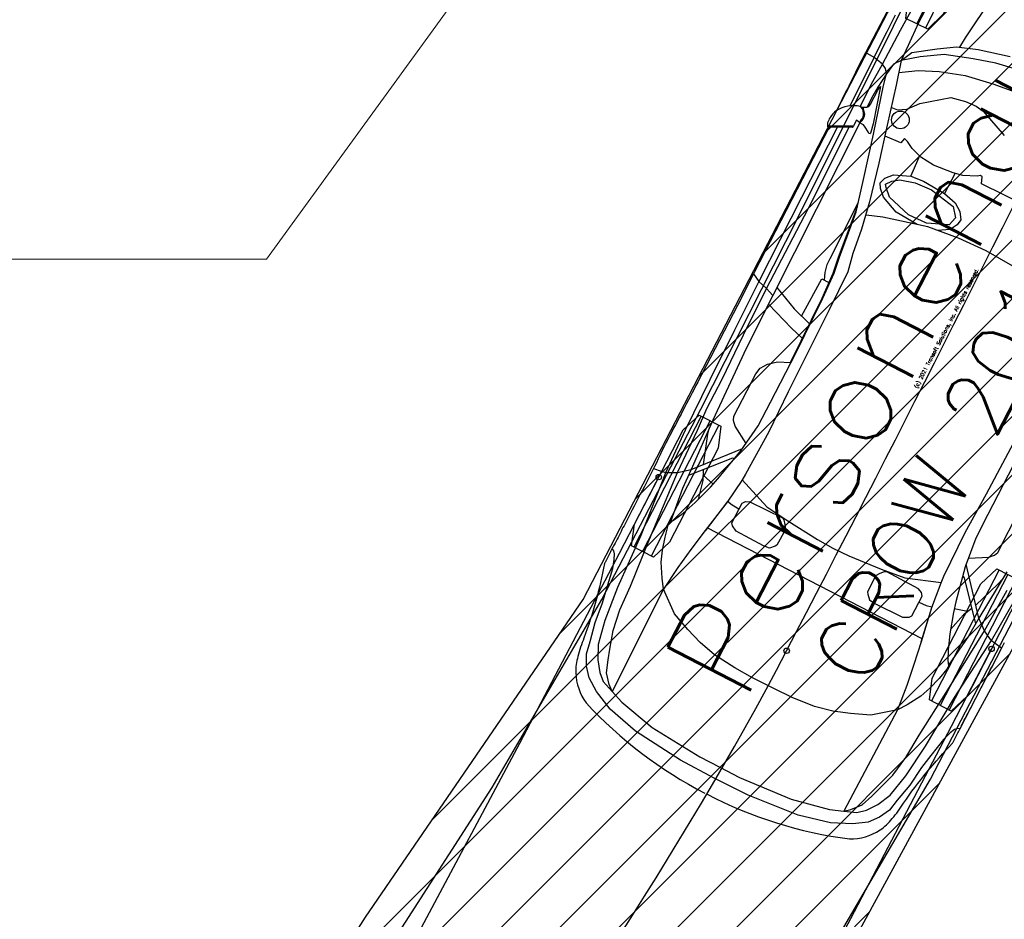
# Model space of a CAD drawing. Header units: metres. Extents: x 147454 to 148962, y 409264 to 410698.
# Tile 16 of 36: x 147481.74 to 147486.32, y 410622.19 to 410626.38. Entities that reach past the tile are written whole.
import ezdxf
from ezdxf import colors
from ezdxf.entities.mleader import LeaderData, LeaderLine
from ezdxf.enums import TextEntityAlignment as Align
from ezdxf.math import Vec2, Vec3

# ---------------------------------------------------------------- set-up
doc = ezdxf.new("R2010")
doc.units = ezdxf.units.M
doc.layers.get('0').update_dxf_attribs({"color": 151})
doc.layers.add('Iv-a-hulp', color=161, linetype='Continuous', plot=False)
doc.layers.add('X-XX-AL-T18', color=10, linetype='Continuous', lineweight=18)
doc.styles.add('NLCS-ISO-M500-T18', font='NLCS-ISO.TTF', dxfattribs={"height": 0.9})
doc.styles.add('TSText', font='Simplex.shx')

# ---------------------------------------------------------------- blocks, each defined once
blk = doc.blocks.new('*U230')
at = {"color": 3, "linetype": 'Continuous', "ltscale": 1.524}
blk.add_circle((0, 0), 0.0127, dxfattribs=at)
blk = doc.blocks.new('*U232')
at = {"color": 3, "linetype": 'Continuous', "ltscale": 1.524}
blk.add_circle((0, 0), 0.0127, dxfattribs=at)
blk = doc.blocks.new('*U233')
at = {"color": 4, "linetype": 'Continuous', "ltscale": 1.524, "flags": 128}
blk.add_lwpolyline([(147482.8629, 410621.4417), (147483.3466, 410622.2017), (147484.3595, 410623.6801), (147486.3562, 410627.5305), (147487.9822, 410626.6909), (147487.2036, 410625.1038), (147486.3906, 410623.5113), (147483.9066, 410618.9415)], dxfattribs=at)
blk = doc.blocks.new('*U237')
at = {"color": 7, "linetype": 'Continuous', "ltscale": 1.524}
for p, q in [((-6.093, 3.035), (-5.911, 2.679)), ((-4.84, 2.878), (-4.833, 3.03)), ((-13.607, 2.844), (-13.474, 2.887)), ((-13.474, 2.887), (-13.394, 2.922)), ((-13.394, 2.922), (-13.359, 2.956)), ((-13.359, 2.956), (-13.35, 2.991)), ((-11.962, 2.991), (-11.944, 2.87)), ((-11.944, 2.87), (-11.935, 2.801)), ((-9.519, 2.86), (-10.366, 2.851)), ((-8.686, 2.874), (-9.519, 2.86)), ((-8.686, 2.874), (-8.732, 2.72)), ((-8.621, 3), (-8.686, 2.874)), ((-7.25, 2.883), (-8.686, 2.874)), ((-6.048, 2.892), (-7.25, 2.883)), ((-5.944, 2.687), (-6.103, 3)), ((-5.666, 2.864), (-4.84, 2.878)), ((-4.87, 2.718), (-4.84, 2.878)), ((-4.84, 2.878), (-4.699, 2.879)), ((-4.699, 2.879), (-4.394, 2.885)), ((-4.394, 2.885), (-4.111, 2.885)), ((-14.464, 2.706), (-14.146, 2.741)), ((-14.146, 2.741), (-13.916, 2.784)), ((-13.916, 2.784), (-13.607, 2.844)), ((-11.927, 2.801), (-12.961, 2.697)), ((-11.935, 2.801), (-11.847, 2.637)), ((-11.223, 2.832), (-11.927, 2.801)), ((-10.366, 2.851), (-11.223, 2.832)), ((-10.269, 2.689), (-9.519, 2.708)), ((-9.519, 2.708), (-8.732, 2.72)), ((-8.732, 2.72), (-8.778, 2.585)), ((-8.732, 2.72), (-7.222, 2.711)), ((-7.222, 2.711), (-5.966, 2.729)), ((-5.6, 2.723), (-5.625, 2.675)), ((-5.6, 2.723), (-5.592, 2.679)), ((-5.598, 2.722), (-5.228, 2.726)), ((-5.228, 2.726), (-4.87, 2.718)), ((-4.907, 2.646), (-4.87, 2.718)), ((-4.87, 2.718), (-4.282, 2.711)), ((-4.282, 2.711), (-3.479, 2.689)), ((-15.114, 2.517), (-14.948, 2.604)), ((-14.948, 2.604), (-14.756, 2.637)), ((-14.756, 2.637), (-14.464, 2.706)), ((-14.367, 2.585), (-14.738, 2.508)), ((-13.828, 2.646), (-14.367, 2.585)), ((-12.961, 2.697), (-13.828, 2.646)), ((-12.952, 2.551), (-11.847, 2.637)), ((-11.847, 2.637), (-11.135, 2.661)), ((-11.847, 2.637), (-11.714, 2.473)), ((-11.135, 2.661), (-10.775, 2.689)), ((-9.684, 2.575), (-10.892, 2.528)), ((-10.775, 2.689), (-10.269, 2.689)), ((-8.778, 2.585), (-9.684, 2.575)), ((-8.926, 2.583), (-9.093, 2.104)), ((-8.644, 2.586), (-8.813, 2.2)), ((-5.826, 2.612), (-8.778, 2.585)), ((-5.911, 2.679), (-5.944, 2.687)), ((-5.817, 2.679), (-5.911, 2.679)), ((-5.829, 2.575), (-5.826, 2.612)), ((-5.829, 2.551), (-5.829, 2.575)), ((-5.826, 2.612), (-5.817, 2.679)), ((-5.826, 2.612), (-5.78, 2.599)), ((-5.813, 2.623), (-5.825, 2.624)), ((-5.78, 2.619), (-5.813, 2.623)), ((-5.744, 2.611), (-5.78, 2.619)), ((-5.78, 2.599), (-5.744, 2.595)), ((-5.187, 2.587), (-5.748, 2.427)), ((-5.711, 2.619), (-5.744, 2.611)), ((-5.744, 2.595), (-5.699, 2.599)), ((-5.67, 2.635), (-5.711, 2.619)), ((-5.699, 2.599), (-5.674, 2.607)), ((-5.674, 2.607), (-5.613, 2.663)), ((-5.625, 2.675), (-5.67, 2.635)), ((-5.613, 2.663), (-5.592, 2.679)), ((-5.592, 2.679), (-5.564, 2.627)), ((-5.564, 2.627), (-5.543, 2.607)), ((-5.411, 2.626), (-5.563, 2.626)), ((-5.543, 2.607), (-5.498, 2.599)), ((-5.498, 2.599), (-5.257, 2.599)), ((-5.217, 2.622), (-5.411, 2.626)), ((-5.257, 2.599), (-5.208, 2.595)), ((-4.974, 2.595), (-5.217, 2.622)), ((-5.208, 2.595), (-5.187, 2.587)), ((-5.155, 2.555), (-4.974, 2.595)), ((-4.974, 2.595), (-4.907, 2.646)), ((-4.795, 2.566), (-4.974, 2.595)), ((-4.692, 2.487), (-4.795, 2.566)), ((-15.257, 2.399), (-15.114, 2.517)), ((-14.738, 2.508), (-14.951, 2.404)), ((-14.447, 2.404), (-14.119, 2.456)), ((-14.119, 2.456), (-13.722, 2.482)), ((-13.722, 2.482), (-12.952, 2.551)), ((-12.033, 2.456), (-12.568, 2.39)), ((-11.714, 2.473), (-12.033, 2.456)), ((-11.272, 1.991), (-11.814, 2.468)), ((-10.892, 2.528), (-11.714, 2.473)), ((-11.714, 2.473), (-11.069, 1.922)), ((-11.559, 2.341), (-11.118, 2.492)), ((-11.118, 2.492), (-11.018, 2.52)), ((-5.907, 2.419), (-5.891, 2.439)), ((-5.903, 2.399), (-5.907, 2.419)), ((-5.891, 2.439), (-5.846, 2.511)), ((-5.884, 2.349), (-5.155, 2.555)), ((-5.748, 2.427), (-5.874, 2.399)), ((-5.846, 2.511), (-5.829, 2.551)), ((-4.692, 2.487), (-5.062, 2.384)), ((-4.872, 2.435), (-4.709, 2.187)), ((-4.44, 2.502), (-4.692, 2.487)), ((-4.692, 2.487), (-4.509, 2.4)), ((-4.509, 2.258), (-4.692, 2.487)), ((-4.058, 2.518), (-4.44, 2.502)), ((-3.345, 2.518), (-4.058, 2.518)), ((-15.39, 2.205), (-15.257, 2.399)), ((-15.11, 2.292), (-15.207, 2.18)), ((-14.951, 2.404), (-15.11, 2.292)), ((-15.066, 2.197), (-14.88, 2.266)), ((-14.88, 2.266), (-14.721, 2.318)), ((-14.721, 2.318), (-14.447, 2.404)), ((-13.181, 2.231), (-13.007, 2.297)), ((-13.007, 2.297), (-12.812, 2.354)), ((-12.812, 2.354), (-12.632, 2.395)), ((-12.632, 2.395), (-12.59, 2.395)), ((-12.59, 2.395), (-12.569, 2.39)), ((-12.569, 2.39), (-12.506, 2.349)), ((-12.506, 2.349), (-12.363, 2.277)), ((-12.363, 2.277), (-12.131, 2.189)), ((-11.632, 2.307), (-11.779, 2.239)), ((-11.705, 2.273), (-11.76, 2.073)), ((-10.752, 2.245), (-10.691, 2.271)), ((-10.691, 2.271), (-9.961, 2.267)), ((-9.961, 2.267), (-9.856, 2.247)), ((-6.572, 2.166), (-5.884, 2.349)), ((-5.874, 2.399), (-5.903, 2.399)), ((-5.062, 2.384), (-5.667, 2.229)), ((-5.398, 2.3), (-5.387, 2.196)), ((-4.509, 2.4), (-4.282, 2.081)), ((-4.309, 1.948), (-4.509, 2.258)), ((-15.533, 1.893), (-15.39, 2.205)), ((-15.207, 2.18), (-15.279, 1.99)), ((-15.207, 2.077), (-15.066, 2.197)), ((-13.529, 2.009), (-13.392, 2.107)), ((-13.392, 2.107), (-13.181, 2.231)), ((-12.131, 2.189), (-11.815, 2.087)), ((-11.779, 2.239), (-12.067, 2.169)), ((-10.973, 1.91), (-10.819, 2.179)), ((-10.819, 2.179), (-10.752, 2.245)), ((-9.856, 2.247), (-9.748, 2.175)), ((-9.748, 2.175), (-9.646, 2.057)), ((-8.813, 2.2), (-8.905, 1.887)), ((-7.059, 2.04), (-6.572, 2.166)), ((-5.667, 2.229), (-6.243, 2.074)), ((-5.81, 1.918), (-5.832, 2.176)), ((-5.387, 2.196), (-5.313, 2.073)), ((-4.709, 2.187), (-4.573, 1.895)), ((-15.279, 1.99), (-15.357, 1.786)), ((-15.279, 1.99), (-15.207, 2.077)), ((-13.529, 2.009), (-15.279, 1.99)), ((-13.789, 1.689), (-13.529, 2.009)), ((-13.134, 1.968), (-13.529, 2.009)), ((-12.801, 1.917), (-13.134, 1.968)), ((-11.815, 2.087), (-11.654, 2.045)), ((-11.654, 2.045), (-11.113, 1.928)), ((-11.256, 1.959), (-11.272, 1.991)), ((-9.646, 2.057), (-9.566, 1.873)), ((-9.093, 2.104), (-9.156, 1.882)), ((-8.857, 2.05), (-8.211, 2.038)), ((-8.211, 1.99), (-8.1, 2.039)), ((-8.211, 2.038), (-8.211, 1.915)), ((-8.1, 2.039), (-7.976, 2.065)), ((-8.051, 1.922), (-7.8, 1.96)), ((-7.976, 2.065), (-7.877, 2.065)), ((-7.877, 2.065), (-6.913, 2.078)), ((-7.8, 1.96), (-6.978, 2.061)), ((-7.794, 1.948), (-7.459, 1.988)), ((-7.459, 1.988), (-7.059, 2.04)), ((-6.243, 2.074), (-6.83, 1.931)), ((-5.313, 2.073), (-5.144, 1.938)), ((-4.282, 2.081), (-4.119, 1.833)), ((-15.655, 1.398), (-15.533, 1.893)), ((-12.443, 1.855), (-12.801, 1.917)), ((-11.893, 1.755), (-12.448, 1.854)), ((-11.905, 1.757), (-12.443, 1.855)), ((-12.392, -1.846), (-12.392, 1.846)), ((-11.113, 1.928), (-10.649, 1.869)), ((-10.649, 1.869), (-10.245, 1.869)), ((-10.245, 1.869), (-9.403, 1.869)), ((-9.566, 1.873), (-8.472, 1.896)), ((-9.403, 1.869), (-8.467, 1.886)), ((-8.472, 1.896), (-8.051, 1.922)), ((-8.467, 1.886), (-8.046, 1.911)), ((-8.046, 1.911), (-7.794, 1.948)), ((-7.259, 1.845), (-7.647, 1.794)), ((-6.83, 1.931), (-7.259, 1.845)), ((-6.946, 1.641), (-7.038, 1.882)), ((-6.668, 1.773), (-6.573, 1.876)), ((-6.573, 1.876), (-6.499, 1.918)), ((-6.52, 1.804), (-6.477, 1.835)), ((-6.499, 1.918), (-6.403, 1.887)), ((-6.477, 1.835), (-6.393, 1.773)), ((-6.403, 1.887), (-6.297, 1.794)), ((-5.726, 1.897), (-5.81, 1.918)), ((-5.81, 1.722), (-5.747, 1.835)), ((-5.747, 1.835), (-5.726, 1.897)), ((-5.144, 1.938), (-4.847, 1.556)), ((-4.573, 1.895), (-4.446, 1.514)), ((-4.164, 1.523), (-4.309, 1.948)), ((-4.119, 1.833), (-4.001, 1.523)), ((-15.357, 1.786), (-15.489, 1.194)), ((-13.911, 1.398), (-13.789, 1.689)), ((-11.919, 1.547), (-11.913, 1.668)), ((-11.913, 1.668), (-11.893, 1.755)), ((-11.508, 1.71), (-11.905, 1.757)), ((-11.496, 1.712), (-11.688, 1.186)), ((-11.396, 1.702), (-11.508, 1.71)), ((-10.657, 1.685), (-11.396, 1.702)), ((-9.979, 1.702), (-10.657, 1.685)), ((-8.578, 1.718), (-9.979, 1.702)), ((-7.934, 1.735), (-8.578, 1.718)), ((-7.647, 1.794), (-7.934, 1.735)), ((-6.784, 1.494), (-6.668, 1.773)), ((-6.732, 1.309), (-6.626, 1.691)), ((-6.626, 1.691), (-6.52, 1.804)), ((-6.393, 1.773), (-6.319, 1.67)), ((-6.319, 1.67), (-6.255, 1.443)), ((-6.297, 1.794), (-6.192, 1.546)), ((-5.863, 1.546), (-5.81, 1.722)), ((-3.937, 1.78), (-4.102, 1.79)), ((-3.047, 1.683), (-3.937, 1.78)), ((-12.234, 1.43), (-12.189, 1.52)), ((-12.189, 1.52), (-12.152, 1.546)), ((-12.152, 1.546), (-11.814, 1.547)), ((-11.814, 1.547), (-11.768, 1.512)), ((-11.768, 1.512), (-11.741, 1.449)), ((-6.762, 0.96), (-6.946, 1.641)), ((-6.192, 1.546), (-5.874, 1.567)), ((-6.192, 1.546), (-6.17, 1.34)), ((-5.885, 1.319), (-5.863, 1.546)), ((-4.847, 1.556), (-4.794, 1.329)), ((-4.446, 1.514), (-4.364, 1.081)), ((-4.064, 1.187), (-4.164, 1.523)), ((-4.001, 1.523), (-3.873, 1.036)), ((-15.732, 0.58), (-15.655, 1.398)), ((-13.999, 1.14), (-13.911, 1.398)), ((-12.242, 0.958), (-12.234, 1.43)), ((-11.741, 1.449), (-11.73, 0.897)), ((-6.807, 1.125), (-6.784, 1.494)), ((-6.255, 1.443), (-6.234, 1.174)), ((-6.721, 1.009), (-6.732, 1.309)), ((-6.17, 1.34), (-6.192, 0.968)), ((-5.853, 0.999), (-5.885, 1.319)), ((-4.794, 1.329), (-4.784, 1.154)), ((-15.489, 1.194), (-15.555, 0.343)), ((-14.065, 0.86), (-13.999, 1.14)), ((-11.688, 1.186), (-11.734, 0.803)), ((-6.234, 1.174), (-6.308, 0.762)), ((-4.784, 1.154), (-4.805, 1.02)), ((-4.364, 1.081), (-4.282, 0.443)), ((-3.973, 0.682), (-4.064, 1.187)), ((-12.233, 0.86), (-12.242, 0.958)), ((-6.698, 0.467), (-6.762, 0.96)), ((-6.587, 0.687), (-6.721, 1.009)), ((-6.192, 0.968), (-6.245, 0.762)), ((-5.853, 0.968), (-6.192, 0.968)), ((-5.821, 0.844), (-5.853, 0.999)), ((-4.805, 1.02), (-4.985, 0.565)), ((-14.098, 0.494), (-14.065, 0.86)), ((-12.168, 0.798), (-12.233, 0.86)), ((-12.141, 0.78), (-12.168, 0.798)), ((-11.867, 0.772), (-12.141, 0.78)), ((-11.803, 0.817), (-11.867, 0.772)), ((-11.748, 0.861), (-11.803, 0.817)), ((-11.734, 0.803), (-11.779, 0.268)), ((-11.73, 0.897), (-11.748, 0.861)), ((-6.643, 0.642), (-6.742, 0.806)), ((-6.308, 0.762), (-6.446, 0.648)), ((-6.245, 0.762), (-6.329, 0.638)), ((-5.726, 0.648), (-5.821, 0.844)), ((-6.53, 0.576), (-6.643, 0.642)), ((-6.446, 0.648), (-6.587, 0.687)), ((-6.329, 0.638), (-6.435, 0.565)), ((-5.694, 0.607), (-5.726, 0.648)), ((-5.705, 0.576), (-5.694, 0.607)), ((-15.743, 0), (-15.732, 0.58)), ((-14.109, 0.182), (-14.098, 0.494)), ((-6.68, 0), (-6.698, 0.467)), ((-6.435, 0.565), (-6.53, 0.576)), ((-5.8, 0.534), (-5.705, 0.576)), ((-5.789, -0.395), (-5.8, 0.534)), ((-15.555, 0.343), (-15.555, 0)), ((-14.109, 0), (-14.109, 0.182)), ((-11.779, 0.268), (-11.788, 0)), ((-15.732, -0.58), (-15.743, 0)), ((-14.109, -0.182), (-14.109, 0)), ((-11.788, 0), (-11.779, -0.268)), ((-6.698, -0.467), (-6.68, 0)), ((-15.555, 0), (-15.555, -0.343)), ((-14.098, -0.494), (-14.109, -0.182)), ((-11.779, -0.268), (-11.734, -0.803)), ((-15.555, -0.343), (-15.489, -1.194)), ((-15.655, -1.398), (-15.732, -0.58)), ((-14.065, -0.86), (-14.098, -0.494)), ((-13.999, -1.14), (-14.065, -0.86)), ((-12.233, -0.86), (-12.242, -0.958)), ((-12.168, -0.798), (-12.233, -0.86)), ((-12.141, -0.78), (-12.168, -0.798)), ((-11.867, -0.772), (-12.141, -0.78)), ((-11.803, -0.817), (-11.867, -0.772)), ((-11.748, -0.861), (-11.803, -0.817)), ((-11.73, -0.897), (-11.748, -0.861)), ((-11.741, -1.449), (-11.73, -0.897)), ((-11.734, -0.803), (-11.688, -1.186)), ((-12.242, -0.958), (-12.234, -1.43)), ((-15.489, -1.194), (-15.357, -1.786)), ((-13.911, -1.398), (-13.999, -1.14)), ((-11.688, -1.186), (-11.496, -1.712)), ((-15.533, -1.893), (-15.655, -1.398)), ((-13.789, -1.689), (-13.911, -1.398)), ((-12.234, -1.43), (-12.189, -1.52)), ((-11.768, -1.512), (-11.741, -1.449)), ((-12.189, -1.52), (-12.152, -1.546)), ((-12.152, -1.546), (-11.814, -1.547)), ((-11.919, -1.547), (-11.913, -1.668)), ((-11.814, -1.547), (-11.768, -1.512)), ((-15.357, -1.786), (-15.279, -1.99)), ((-13.529, -2.009), (-13.789, -1.689)), ((-11.893, -1.755), (-12.448, -1.854)), ((-11.905, -1.757), (-12.443, -1.855)), ((-11.913, -1.668), (-11.893, -1.755)), ((-11.508, -1.71), (-11.905, -1.757)), ((-11.396, -1.702), (-11.508, -1.71)), ((-10.657, -1.685), (-11.396, -1.702)), ((-9.979, -1.702), (-10.657, -1.685)), ((-8.578, -1.718), (-9.979, -1.702)), ((-15.39, -2.205), (-15.533, -1.893)), ((-12.801, -1.917), (-13.134, -1.968)), ((-12.443, -1.855), (-12.801, -1.917)), ((-11.714, -2.473), (-11.069, -1.922)), ((-11.113, -1.928), (-11.654, -2.045)), ((-10.649, -1.869), (-11.113, -1.928)), ((-10.973, -1.91), (-10.819, -2.179)), ((-10.245, -1.869), (-10.649, -1.869)), ((-9.403, -1.869), (-10.245, -1.869)), ((-13.529, -2.009), (-15.279, -1.99)), ((-15.279, -1.99), (-15.207, -2.077)), ((-15.279, -1.99), (-15.207, -2.18)), ((-15.207, -2.077), (-15.066, -2.197)), ((-13.134, -1.968), (-13.529, -2.009)), ((-13.392, -2.107), (-13.529, -2.009)), ((-11.815, -2.087), (-12.131, -2.189)), ((-11.654, -2.045), (-11.815, -2.087)), ((-11.272, -1.991), (-11.814, -2.468)), ((-11.705, -2.273), (-11.76, -2.073)), ((-11.256, -1.959), (-11.272, -1.991)), ((-15.257, -2.399), (-15.39, -2.205)), ((-15.207, -2.18), (-15.11, -2.292)), ((-15.066, -2.197), (-14.88, -2.266)), ((-13.181, -2.231), (-13.392, -2.107)), ((-13.007, -2.297), (-13.181, -2.231)), ((-12.131, -2.189), (-12.363, -2.277)), ((-11.779, -2.239), (-12.067, -2.169)), ((-11.632, -2.307), (-11.779, -2.239)), ((-10.819, -2.179), (-10.752, -2.245)), ((-10.752, -2.245), (-10.691, -2.271)), ((-15.114, -2.517), (-15.257, -2.399)), ((-15.11, -2.292), (-14.951, -2.404)), ((-14.951, -2.404), (-14.738, -2.508)), ((-14.88, -2.266), (-14.721, -2.318)), ((-14.721, -2.318), (-14.447, -2.404)), ((-14.447, -2.404), (-14.119, -2.456)), ((-12.812, -2.354), (-13.007, -2.297)), ((-12.632, -2.395), (-12.812, -2.354)), ((-12.59, -2.395), (-12.632, -2.395)), ((-12.569, -2.39), (-12.59, -2.395)), ((-12.506, -2.349), (-12.569, -2.39)), ((-12.033, -2.456), (-12.568, -2.39)), ((-12.363, -2.277), (-12.506, -2.349)), ((-11.559, -2.341), (-11.118, -2.492)), ((-10.691, -2.271), (-9.961, -2.267)), ((-14.948, -2.604), (-15.114, -2.517)), ((-14.738, -2.508), (-14.367, -2.585)), ((-14.119, -2.456), (-13.722, -2.482)), ((-13.722, -2.482), (-12.952, -2.551)), ((-12.952, -2.551), (-11.847, -2.637)), ((-11.714, -2.473), (-12.033, -2.456)), ((-11.847, -2.637), (-11.714, -2.473)), ((-10.892, -2.528), (-11.714, -2.473)), ((-11.118, -2.492), (-11.018, -2.52)), ((-14.756, -2.637), (-14.948, -2.604)), ((-14.464, -2.706), (-14.756, -2.637)), ((-14.146, -2.741), (-14.464, -2.706)), ((-14.367, -2.585), (-13.828, -2.646)), ((-13.828, -2.646), (-12.961, -2.697)), ((-12.961, -2.697), (-11.927, -2.801)), ((-11.935, -2.801), (-11.847, -2.637)), ((-11.847, -2.637), (-11.135, -2.661)), ((-13.916, -2.784), (-14.146, -2.741)), ((-13.607, -2.844), (-13.916, -2.784)), ((-13.474, -2.887), (-13.607, -2.844)), ((-11.944, -2.87), (-11.935, -2.801)), ((-11.927, -2.801), (-11.223, -2.832)), ((-13.394, -2.922), (-13.474, -2.887)), ((-13.359, -2.956), (-13.394, -2.922)), ((-13.35, -2.991), (-13.359, -2.956)), ((-11.962, -2.991), (-13.35, -2.991)), ((-11.962, -2.991), (-11.944, -2.87))]:
    blk.add_line(p, q, dxfattribs=at)
at = {"color": 2, "linetype": 'Continuous', "ltscale": 1.524}
for p, q in [((-10.918, 2.71), (-13.169, 2.71)), ((-10.918, 2.56), (-13.169, 2.56)), ((-10.918, 2.41), (-13.169, 2.41)), ((-10.918, -2.41), (-13.169, -2.41)), ((-10.918, -2.56), (-13.169, -2.56)), ((-10.918, -2.71), (-13.169, -2.71))]:
    blk.add_line(p, q, dxfattribs=at)
at = {"color": 7, "linetype": 'Continuous', "ltscale": 1.524, "flags": 128}
for points in [[(-16.01, -0.019, 0.087361), (-15.617, -2.264, 0.149552), (-15.281, -2.615, 0.076524), (-15.043, -2.701, 0.03911), (-14.753, -2.747, -0.0414), (-13.597, -2.991, 0.023007), (-13.577, -2.991, -0.023007), (-13.441, -2.991, 0.022807), (-13.273, -2.991, -0.023044), (-13.078, -2.991, 0.023044), (-12.947, -2.991, -0.001731), (-11.864, -2.992, 0.015295)], [(-3.145, 3.016, 0.00399), (-5.078, 3.027, -0.000328), (-5.826, 3.018, 0.089605), (-5.964, 3.055, 0.0603), (-6.053, 3.051, 0.250979), (-6.059, 3.05, 0.000003), (-6.06, 3.049), (-6.093, 3.035, 0.091006), (-6.097, 3.032, 0.000288), (-6.101, 3.028, 0.00867), (-6.104, 3.025, 0.033418), (-6.104, 3.025, -0.028056), (-6.104, 3.025), (-6.105, 3.024), (-6.105, 3.024), (-6.105, 3.024), (-6.105, 3.024), (-6.106, 3.023, 0.028704), (-6.106, 3.022, 0.006478), (-6.107, 3.021, 0.049086), (-6.107, 3.019, 0.019116), (-6.108, 3.016, 0.02206), (-6.108, 3.016, -0.009953), (-6.108, 3.016, 0.019151), (-6.108, 3.015, -0.007246), (-6.108, 3.015, 0.009896), (-6.108, 3.014, -0.002747), (-6.108, 3.013, 0.019469), (-6.108, 3.013, 0.010282), (-6.108, 3.011, 0.086242), (-6.106, 3.007, 0.006681), (-6.103, 3.002, -0.0059), (-6.103, 3), (-8.597, 3, 0.003416), (-8.65, 3), (-9.007, 2.997), (-10.359, 2.997, -0.002997), (-11.338, 3.002, 0.015295), (-11.864, 2.992, -0.001731), (-12.947, 2.991, 0.023044), (-13.078, 2.991, -0.023044), (-13.273, 2.991, 0.022807), (-13.441, 2.991, -0.023007), (-13.577, 2.991, 0.023007), (-13.597, 2.991, -0.0414), (-14.753, 2.747, 0.03911), (-15.043, 2.701, 0.076524), (-15.281, 2.615, 0.149552), (-15.617, 2.264, 0.087361), (-16.01, 0.019)]]:
    blk.add_lwpolyline(points, format="xyb", dxfattribs=at)
at = {"color": 1, "linetype": 'Continuous', "ltscale": 1.524, "flags": 128}
for points in [[(-10.918, 2.747), (-10.918, 2.372), (-11.233, 2.259), (-12.854, 2.259), (-13.169, 2.372), (-13.169, 2.747), (-12.854, 2.86), (-11.233, 2.86)], [(-10.918, -2.372), (-10.918, -2.747), (-11.233, -2.86), (-12.854, -2.86), (-13.169, -2.747), (-13.169, -2.372), (-12.854, -2.259), (-11.233, -2.259)]]:
    blk.add_lwpolyline(points, close=True, dxfattribs=at)
at = {"color": 7, "linetype": 'Continuous', "ltscale": 1.524}
blk.add_circle((-5.503, 2.084), 0.135, dxfattribs=at)
blk.add_arc((-6.089, 2.581), 0.509, 16.1007, 59.0906, dxfattribs=at)
blk = doc.blocks.new('*U236')
at = {"color": 2, "linetype": 'Continuous', "ltscale": 1.524}
for p, q in [((-0.5429, 0.6641), (-0.8449, 0.0482)), ((-0.5018, 0.644), (-0.8039, 0.0281))]:
    blk.add_line(p, q, dxfattribs=at)
at = {"color": 1, "linetype": 'Continuous', "ltscale": 1.524, "flags": 128}
blk.add_lwpolyline([(-0.5942, 0.6893), (-0.4916, 0.639), (-0.503, 0.5376), (-0.7205, 0.0941), (-0.7937, 0.0231), (-0.8962, 0.0733), (-0.8848, 0.1747), (-0.6673, 0.6182)], close=True, dxfattribs=at)
at = {"xscale": 0.3047304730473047, "yscale": 0.3047304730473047, "zscale": 0.3047304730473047, "rotation": 62.69035036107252}
blk.add_blockref('*U237', (0.4129, 0.7997), dxfattribs=at)
at = {"color": 7, "style": 'TSText'}
for s, height, p in [('Personenauto', 0.43575, (-0.9311, -1.2524)), ('CROW 2012 (NL)', 0.2905, (-0.4471, -1.5023)), ('(c) 2021 Transoft Solutions, Inc. All rights reserved.', 0.01743, (-0.7066, -1.3684))]:
    blk.add_text(s, height=height, rotation=62.6904, dxfattribs=at).set_placement(p, align=Align.MIDDLE_CENTER)
blk = doc.blocks.new('*U265')
at = {"color": 6, "linetype": 'Continuous', "ltscale": 1.524}
blk.add_circle((0, 0), 0.0127, dxfattribs=at)
blk = doc.blocks.new('*U266')
at = {"color": 6, "linetype": 'Continuous', "ltscale": 1.524}
blk.add_circle((0, 0), 0.0127, dxfattribs=at)
blk = doc.blocks.new('*U176')
at = {"transparency": 33554585}
h = blk.add_hatch(dxfattribs=at)
h.set_pattern_fill('LINE', color=3, scale=0.06096, angle=45, style=0)
h.paths.add_polyline_path([(147466.6561, 410582.4601), (147466.6825, 410582.618), (147470.1462, 410582.0396), (147470.9979, 410581.9149), (147471.8324, 410581.8248), (147472.6464, 410581.7842), (147473.428, 410581.8059), (147474.1639, 410581.8975), (147474.5201, 410581.9731), (147474.8673, 410582.0701), (147475.2032, 410582.1901), (147475.5282, 410582.3353), (147475.8383, 410582.5068), (147476.1317, 410582.7071), (147476.3924, 410582.927), (147476.6413, 410583.1868), (147476.8626, 410583.468), (147477.0606, 410583.7633), (147477.4055, 410584.3866), (147477.7299, 410585.067), (147478.0438, 410585.7993), (147478.3069, 410586.4872), (147478.5733, 410587.2793), (147478.8067, 410588.0883), (147478.987, 410588.9065), (147479.098, 410589.733), (147479.1388, 410590.5119), (147479.1148, 410591.3482), (147479.0241, 410592.1558), (147478.9381, 410592.5897), (147477.9591, 410596.6679), (147477.8605, 410597.5834), (147477.7883, 410598.5157), (147477.7457, 410599.4019), (147477.7282, 410600.3419), (147477.7391, 410601.2819), (147477.7784, 410602.2201), (147477.8457, 410603.153), (147477.9403, 410604.0784), (147478.0533, 410604.937), (147478.1999, 410605.8481), (147478.3729, 410606.7515), (147478.5725, 410607.6497), (147478.7954, 410608.5437), (147479.1747, 410610.3015), (147479.5902, 410612.0825), (147480.0479, 410613.8525), (147480.5494, 410615.6176), (147481.0783, 410617.3246), (147481.683, 410619.1204), (147481.8572, 410619.5629), (147482.0542, 410619.9946), (147482.4951, 410620.8157), (147482.8629, 410621.4417), (147483.3466, 410622.2017), (147484.3595, 410623.6801), (147486.3562, 410627.5305), (147487.9822, 410626.6909), (147487.2036, 410625.1038), (147486.3906, 410623.5113), (147483.9066, 410618.9415), (147483.5279, 410618.1584), (147483.1819, 410617.3602), (147482.8705, 410616.5516), (147482.6137, 410615.7975), (147482.1107, 410614.1074), (147481.646, 410612.3852), (147481.2225, 410610.6527), (147480.841, 410608.9138), (147480.508, 410607.2064), (147480.2091, 410605.4566), (147479.97, 410603.76), (147479.8826, 410602.8801), (147479.8221, 410602.0006), (147479.7883, 410601.1232), (147479.7811, 410600.245), (147479.8003, 410599.3663), (147479.8428, 410598.5363), (147479.914, 410597.6553), (147480.0422, 410596.5446), (147480.4406, 410595.7432), (147480.7986, 410594.8672), (147481.0865, 410593.9716), (147481.3022, 410593.0693), (147481.4495, 410592.1498), (147481.5243, 410591.2675), (147481.4364, 410590.3389), (147481.3078, 410589.4661), (147481.1219, 410588.5006), (147480.8935, 410587.5519), (147480.6942, 410586.8494), (147480.3982, 410584.3928), (147480.2942, 410583.8574), (147480.1407, 410583.3325), (147479.935, 410582.836), (147479.6881, 410582.3813), (147479.3964, 410581.9528), (147479.06, 410581.5512), (147478.6811, 410581.1791), (147478.265, 410580.8423), (147477.842, 410580.5595), (147477.3812, 410580.3063), (147476.8981, 410580.0929), (147476.4095, 410579.9232), (147475.9148, 410579.7932), (147475.4259, 410579.7022), (147474.9211, 410579.6436), (147474.4275, 410579.6186), (147473.9229, 410579.624), (147473.4221, 410579.658), (147472.9275, 410579.7178), (147470.095, 410580.1658), (147466.3799, 410580.8132), (147466.6561, 410582.4601), (147466.6561, 410582.4601)], flags=16)
h.paths.add_polyline_path([(147484.9361, 410622.7731), (147485.0304, 410622.7274), (147485.127, 410622.6866), (147485.2256, 410622.6509), (147485.326, 410622.6205), (147485.4277, 410622.5953), (147485.5307, 410622.5756), (147485.5989, 410622.5655), (147485.6487, 410622.57), (147485.6967, 410622.5842), (147485.7409, 410622.6076), (147485.7712, 410622.6316), (147485.7975, 410622.66), (147485.8254, 410622.695), (147485.8504, 410622.7321), (147485.9174, 410622.8243), (147485.989, 410622.9129), (147486.0653, 410622.9976), (147486.0779, 410623.0108), (147486.0795, 410623.0136), (147486.0808, 410623.0164), (147486.0899, 410623.035), (147486.0997, 410623.0531), (147486.112, 410623.0756), (147486.1232, 410623.0986), (147486.1363, 410623.1254), (147486.1506, 410623.1516), (147486.1601, 410623.1691), (147486.1688, 410623.1869), (147486.2445, 410623.3336), (147486.3208, 410623.48), (147486.3866, 410623.6005), (147486.397, 410623.6211), (147486.4643, 410623.7541), (147486.5323, 410623.8867), (147486.7214, 410624.2527), (147486.772, 410624.349), (147486.7758, 410624.3563), (147486.7796, 410624.3635), (147487.1283, 410625.0389), (147487.1285, 410625.0386), (147487.1286, 410625.0384), (147487.1291, 410625.0377), (147487.1296, 410625.037), (147487.1301, 410625.0364), (147487.1307, 410625.036), (147487.1308, 410625.0358), (147487.131, 410625.0357), (147487.1311, 410625.0357), (147487.1312, 410625.0356), (147487.1312, 410625.0356), (147487.1313, 410625.0356), (147487.1314, 410625.0355), (147487.1315, 410625.0354), (147487.1317, 410625.0354), (147487.1318, 410625.0353), (147487.1318, 410625.0353), (147487.1318, 410625.0353), (147487.1319, 410625.0353), (147487.1319, 410625.0353), (147487.132, 410625.0352), (147487.132, 410625.0352), (147487.1324, 410625.0351), (147487.1327, 410625.035), (147487.133, 410625.0349), (147487.1333, 410625.0349), (147487.1335, 410625.0349), (147487.1337, 410625.0348), (147487.1338, 410625.0348), (147487.134, 410625.0348), (147487.1343, 410625.0349), (147487.1344, 410625.0349), (147487.1345, 410625.0349), (147487.1346, 410625.0349), (147487.1348, 410625.0349), (147487.1349, 410625.0349), (147487.1349, 410625.035), (147487.1349, 410625.035), (147487.1349, 410625.035), (147487.1355, 410625.0351), (147487.1361, 410625.0353), (147487.1369, 410625.0356), (147487.1376, 410625.0358), (147487.1384, 410625.0362), (147487.1391, 410625.0367), (147487.1476, 410625.0436), (147487.1477, 410625.0437), (147487.1479, 410625.0438), (147487.1486, 410625.0444), (147487.149, 410625.0453), (147487.1565, 410625.0566), (147487.1625, 410625.0687), (147487.1691, 410625.0896), (147487.1719, 410625.1113), (147487.2254, 410625.212), (147487.2789, 410625.3126), (147487.4136, 410625.5744), (147487.5462, 410625.8373), (147487.6372, 410626.0235), (147487.6842, 410626.1309), (147487.7058, 410626.1978), (147487.7239, 410626.2658), (147487.7384, 410626.3346), (147487.7439, 410626.3671), (147487.7525, 410626.4275), (147487.753, 410626.4885), (147487.7454, 410626.549), (147487.7298, 410626.608), (147487.7064, 410626.6643), (147487.6782, 410626.7108), (147487.6468, 410626.7552), (147487.6124, 410626.7973), (147487.5752, 410626.837), (147487.5354, 410626.874), (147487.4931, 410626.9082), (147487.4485, 410626.9394), (147487.3598, 410627.0005), (147487.2681, 410627.057), (147487.1735, 410627.1085), (147487.1692, 410627.1107), (147487.0725, 410627.1582), (147486.9734, 410627.2006), (147486.8723, 410627.2377), (147486.8678, 410627.2392), (147486.8165, 410627.2575), (147486.7642, 410627.2722), (147486.711, 410627.2832), (147486.6571, 410627.2906), (147486.6028, 410627.2942), (147486.5485, 410627.2941), (147486.4942, 410627.2903), (147486.4348, 410627.2766), (147486.3776, 410627.2552), (147486.3239, 410627.2264), (147486.2744, 410627.1907), (147486.2302, 410627.1487), (147486.1812, 410627.0983), (147486.1349, 410627.0453), (147486.0915, 410626.99), (147486.0721, 410626.9633), (147485.9676, 410626.7844), (147485.9127, 410626.6808), (147485.7752, 410626.4205), (147485.6397, 410626.159), (147485.5886, 410626.0571), (147485.5375, 410625.9552), (147485.5214, 410625.9404), (147485.5082, 410625.9229), (147485.5018, 410625.911), (147485.4969, 410625.8983), (147485.4964, 410625.8975), (147485.4964, 410625.8966), (147485.4964, 410625.8964), (147485.4964, 410625.8962), (147485.4956, 410625.8853), (147485.4957, 410625.8844), (147485.4958, 410625.8836), (147485.4961, 410625.8828), (147485.4963, 410625.8821), (147485.4965, 410625.8815), (147485.4967, 410625.8809), (147485.4967, 410625.8809), (147485.4967, 410625.8808), (147485.4967, 410625.8808), (147485.4967, 410625.8808), (147485.4968, 410625.8806), (147485.4968, 410625.8805), (147485.4969, 410625.8804), (147485.497, 410625.8803), (147485.4971, 410625.88), (147485.4972, 410625.8799), (147485.4973, 410625.8798), (147485.4974, 410625.8797), (147485.4975, 410625.8795), (147485.4978, 410625.8793), (147485.498, 410625.8791), (147485.4983, 410625.8789), (147485.4986, 410625.8787), (147485.4986, 410625.8786), (147485.4986, 410625.8786), (147485.4987, 410625.8786), (147485.4988, 410625.8785), (147485.4988, 410625.8785), (147485.4988, 410625.8785), (147485.4989, 410625.8785), (147485.499, 410625.8784), (147485.4991, 410625.8783), (147485.4993, 410625.8783), (147485.4993, 410625.8782), (147485.4994, 410625.8782), (147485.4995, 410625.8782), (147485.4996, 410625.8781), (147485.4998, 410625.8781), (147485.4999, 410625.878), (147485.5006, 410625.8778), (147485.5014, 410625.8777), (147485.5022, 410625.8777), (147485.5031, 410625.8778), (147485.5034, 410625.8778), (147485.5037, 410625.8778), (147485.155, 410625.2024), (147485.1512, 410625.1951), (147485.1475, 410625.1878), (147485.0983, 410625.0908), (147484.9094, 410624.7247), (147484.8407, 410624.5925), (147484.7711, 410624.4606), (147484.7099, 410624.3377), (147484.7003, 410624.3167), (147484.625, 410624.1698), (147484.5493, 410624.0232), (147484.5398, 410624.0057), (147484.5311, 410623.9878), (147484.518, 410623.961), (147484.5037, 410623.9349), (147484.4914, 410623.9124), (147484.4802, 410623.8893), (147484.4711, 410623.8708), (147484.4612, 410623.8527), (147484.4597, 410623.8499), (147484.4583, 410623.8471), (147484.4344, 410623.7357), (147484.4046, 410623.6257), (147484.3691, 410623.5175), (147484.3629, 410623.5002), (147484.3471, 410623.4583), (147484.3347, 410623.4153), (147484.3268, 410623.3775), (147484.3247, 410623.3388), (147484.3313, 410623.2892), (147484.3475, 410623.2419), (147484.3726, 410623.1987), (147484.4459, 410623.1236), (147484.5229, 410623.0525), (147484.6036, 410622.9855), (147484.6876, 410622.9228), (147484.7748, 410622.8646), (147484.865, 410622.8111), (147484.9257, 410622.7785)], is_closed=False, flags=8)
h.paths.add_polyline_path([(147466.5316, 410581.7096), (147466.5168, 410581.6058), (147466.5075, 410581.5014), (147466.5037, 410581.3966), (147466.5054, 410581.2918), (147466.5126, 410581.1872), (147466.5252, 410581.0831), (147466.5364, 410581.0151), (147466.5559, 410580.969), (147466.5841, 410580.9277), (147466.6199, 410580.8927), (147466.652, 410580.8712), (147466.6871, 410580.8548), (147466.729, 410580.839), (147466.7719, 410580.8265), (147466.8802, 410580.7909), (147466.9864, 410580.7497), (147467.0904, 410580.703), (147467.1068, 410580.695), (147467.1099, 410580.6944), (147467.113, 410580.694), (147467.1335, 410580.691), (147467.1537, 410580.6872), (147467.1789, 410580.6824), (147467.2043, 410580.6787), (147467.2338, 410580.6745), (147467.2631, 410580.6689), (147467.2826, 410580.6651), (147467.3023, 410580.6623), (147467.4651, 410580.635), (147467.6278, 410580.6072), (147467.7626, 410580.5813), (147467.7854, 410580.5776), (147467.9326, 410580.5543), (147468.0797, 410580.53), (147468.4859, 410580.4617), (147468.5931, 410580.443), (147468.6012, 410580.4416), (147468.6092, 410580.4403), (147469.3589, 410580.3146), (147469.3587, 410580.3143), (147469.3585, 410580.3141), (147469.358, 410580.3134), (147469.3574, 410580.3127), (147469.3571, 410580.3121), (147469.3568, 410580.3114), (147469.3567, 410580.3112), (147469.3567, 410580.3111), (147469.3567, 410580.311), (147469.3566, 410580.3109), (147469.3566, 410580.3108), (147469.3566, 410580.3107), (147469.3566, 410580.3106), (147469.3566, 410580.3104), (147469.3565, 410580.3103), (147469.3565, 410580.3102), (147469.3565, 410580.3102), (147469.3565, 410580.3101), (147469.3565, 410580.3101), (147469.3565, 410580.31), (147469.3565, 410580.31), (147469.3565, 410580.3099), (147469.3565, 410580.3096), (147469.3565, 410580.3092), (147469.3565, 410580.3089), (147469.3566, 410580.3086), (147469.3566, 410580.3084), (147469.3567, 410580.3082), (147469.3567, 410580.3081), (147469.3567, 410580.308), (147469.3568, 410580.3076), (147469.3569, 410580.3076), (147469.3569, 410580.3074), (147469.357, 410580.3073), (147469.3571, 410580.3072), (147469.3571, 410580.3071), (147469.3571, 410580.3071), (147469.3571, 410580.3071), (147469.3571, 410580.3071), (147469.3575, 410580.3066), (147469.3579, 410580.306), (147469.3583, 410580.3054), (147469.3588, 410580.3048), (147469.3594, 410580.3041), (147469.36, 410580.3036), (147469.3692, 410580.2977), (147469.3694, 410580.2976), (147469.3695, 410580.2975), (147469.3703, 410580.2969), (147469.3713, 410580.2968), (147469.3843, 410580.2932), (147469.3977, 410580.2911), (147469.4196, 410580.2912), (147469.4411, 410580.2952), (147469.5533, 410580.275), (147469.6655, 410580.2548), (147469.956, 410580.2066), (147470.2468, 410580.1606), (147470.4519, 410580.1309), (147470.5685, 410580.1189), (147470.6388, 410580.1188), (147470.709, 410580.1223), (147470.779, 410580.1296), (147470.8117, 410580.1343), (147470.8718, 410580.1445), (147470.93, 410580.1627), (147470.9853, 410580.1884), (147471.0367, 410580.2213), (147471.0832, 410580.2608), (147471.1188, 410580.3019), (147471.1515, 410580.3453), (147471.1811, 410580.3909), (147471.2075, 410580.4385), (147471.2306, 410580.4877), (147471.2502, 410580.5384), (147471.2663, 410580.5903), (147471.2974, 410580.6935), (147471.3231, 410580.7981), (147471.3433, 410580.904), (147471.344, 410580.9087), (147471.3597, 410581.0153), (147471.3698, 410581.1226), (147471.3743, 410581.2302), (147471.3744, 410581.235), (147471.3761, 410581.2893), (147471.3741, 410581.3437), (147471.3683, 410581.3977), (147471.3589, 410581.4513), (147471.3457, 410581.5041), (147471.329, 410581.5558), (147471.3088, 410581.6063), (147471.2777, 410581.6587), (147471.2398, 410581.7066), (147471.196, 410581.7489), (147471.1468, 410581.7851), (147471.0934, 410581.8144), (147471.0303, 410581.8456), (147470.9658, 410581.8735), (147470.8999, 410581.898), (147470.8685, 410581.9083), (147470.6662, 410581.9531), (147470.5508, 410581.9737), (147470.2609, 410582.0252), (147469.9706, 410582.0743), (147469.8579, 410582.0918), (147469.7453, 410582.1093), (147469.7262, 410582.1201), (147469.7055, 410582.1273), (147469.6922, 410582.1297), (147469.6787, 410582.1305), (147469.6778, 410582.1307), (147469.6769, 410582.1305), (147469.6767, 410582.1305), (147469.6765, 410582.1304), (147469.6659, 410582.1278), (147469.6651, 410582.1275), (147469.6643, 410582.1271), (147469.6637, 410582.1266), (147469.663, 410582.1262), (147469.6625, 410582.1258), (147469.662, 410582.1255), (147469.662, 410582.1255), (147469.662, 410582.1254), (147469.662, 410582.1254), (147469.6619, 410582.1254), (147469.6618, 410582.1253), (147469.6617, 410582.1252), (147469.6616, 410582.1251), (147469.6616, 410582.125), (147469.6613, 410582.1248), (147469.6613, 410582.1247), (147469.6612, 410582.1246), (147469.6611, 410582.1244), (147469.661, 410582.1242), (147469.6608, 410582.1239), (147469.6607, 410582.1236), (147469.6606, 410582.1233), (147469.6605, 410582.123), (147469.6605, 410582.1229), (147469.6605, 410582.1229), (147469.6604, 410582.1228), (147469.6604, 410582.1228), (147469.6604, 410582.1227), (147469.6604, 410582.1227), (147469.6604, 410582.1226), (147469.6604, 410582.1225), (147469.6603, 410582.1223), (147469.6603, 410582.1222), (147469.6603, 410582.1221), (147469.6603, 410582.122), (147469.6603, 410582.1219), (147469.6603, 410582.1218), (147469.6603, 410582.1216), (147469.6603, 410582.1215), (147469.6603, 410582.1207), (147469.6605, 410582.12), (147469.6607, 410582.1192), (147469.661, 410582.1184), (147469.6611, 410582.1181), (147469.6612, 410582.1178), (147468.9116, 410582.2435), (147468.9035, 410582.2448), (147468.8954, 410582.2461), (147468.788, 410582.2634), (147468.3817, 410582.3314), (147468.2348, 410582.3564), (147468.088, 410582.3823), (147467.9523, 410582.403), (147467.9293, 410582.4058), (147467.7665, 410582.4326), (147467.6037, 410582.4599), (147467.5841, 410582.4636), (147467.5645, 410582.4664), (147467.5349, 410582.4707), (147467.5057, 410582.4763), (147467.4805, 410582.4811), (147467.4551, 410582.4848), (147467.4347, 410582.4877), (147467.4144, 410582.4916), (147467.4114, 410582.4922), (147467.4082, 410582.4927), (147467.2949, 410582.4815), (147467.181, 410582.4762), (147467.0671, 410582.4769), (147467.0488, 410582.4776), (147467.0041, 410582.4798), (147466.9593, 410582.4785), (147466.9208, 410582.4745), (147466.8834, 410582.4646), (147466.8382, 410582.4432), (147466.7981, 410582.4133), (147466.7646, 410582.3761), (147466.7155, 410582.2835), (147466.6713, 410582.1884), (147466.6322, 410582.0911), (147466.5982, 410581.9919), (147466.5695, 410581.8911), (147466.546, 410581.7889), (147466.5335, 410581.7212)], is_closed=False, flags=8)
at = {"color": 2, "linetype": 'Continuous', "ltscale": 1.524, "flags": 128}
for points in [[(147483.431, 410622.0213), (147483.935, 410622.8049), (147484.4459, 410623.6795), (147484.9061, 410624.5654), (147485.3583, 410625.4556), (147485.8038, 410626.3491), (147485.9802, 410626.7074)], [(147484.9716, 410621.2112), (147485.4611, 410621.9642), (147485.9756, 410622.844), (147486.4441, 410623.7453), (147486.9022, 410624.6467), (147487.3536, 410625.5516), (147487.5323, 410625.9145)]]:
    blk.add_lwpolyline(points, dxfattribs=at)
at = {"color": 3, "linetype": 'Continuous', "ltscale": 1.524, "flags": 128}
for points in [[(147482.1963, 410619.5167), (147482.6267, 410620.3497), (147483.1162, 410621.2504), (147483.594, 410622.1302), (147484.0639, 410623.0109), (147484.5275, 410623.895), (147484.711, 410624.2496)], [(147483.7601, 410618.7468), (147484.165, 410619.5302), (147484.6451, 410620.4135), (147485.1284, 410621.3034), (147485.6044, 410622.1954), (147486.0738, 410623.0908), (147486.2598, 410623.4499)]]:
    blk.add_lwpolyline(points, dxfattribs=at)
at = {"color": 6, "linetype": 'Continuous', "ltscale": 1.524, "flags": 128}
blk.add_lwpolyline([(147484.2017, 410621.6169), (147484.258, 410621.7015), (147484.314, 410621.7862), (147484.3698, 410621.8711), (147484.4253, 410621.9562), (147484.4805, 410622.0415), (147484.5355, 410622.127), (147484.5901, 410622.2126), (147484.6443, 410622.2986), (147484.6982, 410622.3847), (147484.7517, 410622.4711), (147484.8047, 410622.5577), (147484.8573, 410622.6447), (147484.9094, 410622.7319), (147484.961, 410622.8194), (147485.0121, 410622.9072), (147485.0627, 410622.9953), (147485.1127, 410623.0838), (147485.162, 410623.1726), (147485.2108, 410623.2617), (147485.2588, 410623.3513), (147485.3062, 410623.4411)], dxfattribs=at)
at = {"color": 6, "linetype": 'Continuous', "ltscale": 1.524}
blk.add_arc((147364.7892, 410686.1351), 135.8487, 332.516174, 333.872336, dxfattribs=at)
for name, p in [('*U233', (0, 0)), ('*U236', (147486.7563, 410626.311)), ('*U230', (147484.711, 410624.2496)), ('*U232', (147486.2598, 410623.4499))]:
    blk.add_blockref(name, p)
for name, rotation in [('*U265', 62.18855487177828), ('*U266', 62.51617354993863)]:
    blk.add_blockref(name, (147485.3062, 410623.4411), dxfattribs=dict(rotation=rotation))

msp = doc.modelspace()

# ---------------------------------------------------------------- block references
at = {"layer": 'Iv-a-hulp'}
msp.add_blockref('*U176', (0, 0), dxfattribs=at)

# ---------------------------------------------------------------- next in the draw order: leaders
at = {"layer": 'X-XX-AL-T18'}
ml = msp.add_multileader_mtext('Standard', dxfattribs=at)
ml.set_content('Bestaande VOP verwijderen\\Pen aanbrengen tijdelijke VOP', color=256, style='NLCS-ISO-M500-T18')
ml.set_leader_properties(color=256, linetype='ByLayer', lineweight=-1)
ml.build(insert=Vec2(0, 0))
ml.multileader.update_dxf_attribs({"has_text_frame": 1, "text_left_attachment_type": 5, "text_right_attachment_type": 5, "dogleg_length": 0.9, "arrow_head_size": 0.9})
ctx = ml.context
ctx.base_point, ctx.char_height, ctx.arrow_head_size, ctx.landing_gap_size, ctx.plane_origin = Vec3(147465.4258, 410625.2637), 0.9, 0.9, 0.45, Vec3(147484.0865, 410622.9135)
ctx.left_attachment, ctx.right_attachment = 5, 5
notes = []
notes.append((ctx, [(0, (1, 1, 0), (147482.8858, 410625.2637), (-1, 0), 0.9, [(0, [(147485.4527, 410628.7983)], 0, [])])]))
ctx.mtext.insert, ctx.mtext.flow_direction = Vec3(147465.8758, 410627.9337), 5
ctx.mtext.has_bg_fill, ctx.mtext.bg_color, ctx.mtext.bg_scale_factor, ctx.mtext.bg_transparency, ctx.mtext.use_window_bg_color = 1, -1027028792, 1.5, 0, 1
for ctx, leaders in notes:
    for number, flags, end, landing, length, lines in leaders:
        leader = LeaderData()
        leader.index, (leader.has_last_leader_line, leader.has_dogleg_vector, leader.attachment_direction) = number, flags
        leader.last_leader_point, leader.dogleg_vector, leader.dogleg_length = Vec3(end), Vec3(landing), length
        for number, points, colour, breaks in lines:
            line = LeaderLine()
            line.index, line.vertices, line.color, line.breaks = number, Vec3.list(points), colors.encode_raw_color(colour), breaks
            leader.lines.append(line)
        ctx.leaders.append(leader)

doc.saveas('drawing.dxf')
